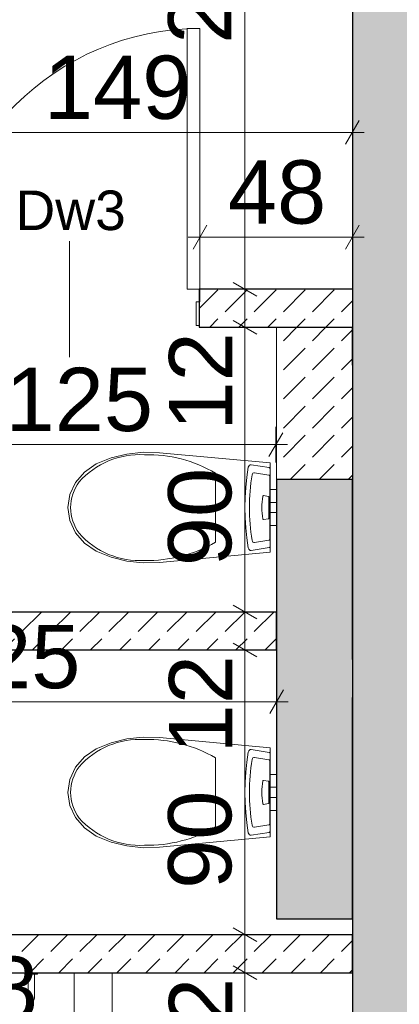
# Model space of a CAD drawing. Header units: centimetres. Extents: x -25572 to 23555, y -2435 to 15405.
# Tile 100 of 134: x 10424 to 10544, y 5039 to 5350. Entities that reach past the tile are written whole.
import ezdxf

# ---------------------------------------------------------------- set-up
doc = ezdxf.new("R2010")
doc.units = ezdxf.units.CM
doc.header["$MEASUREMENT"] = 0
for name, color, linetype, lineweight in [('Nowe_0_Nr_pióra__75', 6, 'Continuous', 15), ('Nowe_220-A Ściany_Nr_pióra__1', 7, 'Continuous', 13), ('Nowe_220-A Ściany_Nr_pióra__169', 7, 'Continuous', 5), ('Nowe_220-A Ściany_Nr_pióra__19', 255, 'Continuous', 0), ('Nowe_220-A Ściany_Nr_pióra__20', 1, 'Continuous', 13), ('Nowe_220-A Ściany_Nr_pióra__23', 7, 'Continuous', 15), ('Nowe_220-A Ściany_Nr_pióra__27', 7, 'Continuous', 25), ('Nowe_220-A Ściany_Nr_pióra__3', 7, 'Continuous', 13), ('Nowe_220-A Ściany_Nr_pióra__7', 7, 'Continuous', 13), ('Nowe_299-A Wymiary Opisy_Nr_pióra__161', 7, 'Continuous', 5), ('Nowe_299-A Wymiary Opisy_Nr_pióra__41', 7, 'Continuous', 15), ('Nowe_450-K Stropy_Nr_pióra__27', 7, 'Continuous', 25)]:
    doc.layers.add(name, color=color, linetype=linetype, lineweight=lineweight)
doc.layers.add('Nowe_220-A Ściany_Nr_pióra__45', color=7, linetype='Continuous', lineweight=15, true_color=0x40a5ff)
doc.layers.add('Nowe_299-A Wymiary Opisy', color=7, linetype='Continuous')
doc.styles.add('STYL_AUTOMATYCZNY_11', font='arial.ttf')
doc.styles.add('STYL_AUTOMATYCZNY_6', font='arial.ttf')
doc.dimstyles.new('STYL_AUTOMATYCZNY__1', dxfattribs={"dimtxt": 20, "dimasz": 5.7, "dimexe": 0.18, "dimexo": 0.0625, "dimgap": 0, "dimtad": 1, "dimtih": 1, "dimtoh": 1, "dimdec": 0, "dimzin": 0, "dimdsep": 46, "dimtxsty": 'STYL_AUTOMATYCZNY_11', "dimblk": 'ARROWHEAD_2', "dimblk1": 'ARROWHEAD_2', "dimblk2": 'ARROWHEAD_2', "dimcen": 0.09, "dimse1": 1, "dimse2": 1, "dimclrd": 7, "dimclre": 7, "dimclrt": 7, "dimadec": 1, "dimazin": 0, "dimtfac": 1, "dimtdec": 4, "dimtmove": 0, "dimatfit": 3, "dimfxl": 0, "dimtolj": 1, "dimtzin": 0, "dimarcsym": 0})
doc.dimstyles.new('STYL_AUTOMATYCZNY__2', dxfattribs={"dimtxt": 20, "dimasz": 5.7, "dimexe": 0.18, "dimexo": 0.0625, "dimgap": 0, "dimtad": 1, "dimdec": 0, "dimzin": 0, "dimdsep": 46, "dimtxsty": 'STYL_AUTOMATYCZNY_11', "dimblk": 'ARROWHEAD_2', "dimblk1": 'ARROWHEAD_2', "dimblk2": 'ARROWHEAD_2', "dimcen": 0.09, "dimse1": 1, "dimse2": 1, "dimclrd": 7, "dimclre": 7, "dimclrt": 7, "dimadec": 1, "dimazin": 0, "dimtfac": 1, "dimtdec": 4, "dimtmove": 0, "dimatfit": 3, "dimfxl": 0, "dimtolj": 1, "dimtzin": 0, "dimarcsym": 0})
doc.dimstyles.new('STYL_AUTOMATYCZNY__3', dxfattribs={"dimtxt": 20, "dimasz": 5.7, "dimexe": 0.18, "dimexo": 0.0625, "dimgap": 0, "dimtad": 1, "dimtih": 1, "dimtoh": 1, "dimdec": 0, "dimzin": 0, "dimdsep": 46, "dimtxsty": 'STYL_AUTOMATYCZNY_11', "dimblk": 'ARROWHEAD_2', "dimblk1": 'ARROWHEAD_2', "dimblk2": 'ARROWHEAD_2', "dimcen": 0.09, "dimse1": 1, "dimse2": 1, "dimclrd": 7, "dimclre": 7, "dimclrt": 7, "dimadec": 1, "dimazin": 0, "dimtfac": 1, "dimtdec": 4, "dimtmove": 2, "dimatfit": 3, "dimfxl": 0, "dimtolj": 1, "dimtzin": 0, "dimarcsym": 0})
pattern_1 = [(45, (0, 0), (-9.192388, 9.192388), [9.75, -3.25]), (45, (0, 9.192), (-9.192388, 9.192388), [9.75, -3.25])]

# ---------------------------------------------------------------- blocks, each defined once
blk = doc.blocks.new('*D32')
at = {"layer": 'Nowe_299-A Wymiary Opisy_Nr_pióra__161', "color": 7, "linetype": 'Continuous', "lineweight": 5}
for p, q in [((10381.54, 5138.52), (10377.21, 5131.02)), ((10379.38, 5129.15), (10379.38, 5140.4)), ((10502.59, 5131.02), (10506.92, 5138.52)), ((10504.76, 5129.15), (10504.76, 5140.4)), ((10379.38, 5134.77), (10504.76, 5134.77)), ((10504.76, 5134.77), (10508.43, 5134.77))]:
    blk.add_line(p, q, dxfattribs=at)
at = {"layer": 'Nowe_299-A Wymiary Opisy_Nr_pióra__41', "color": 7, "lineweight": 15, "insert": (10396.11, 5138.77), "char_height": 20, "attachment_point": 7, "style": 'STYL_AUTOMATYCZNY_11'}
blk.add_mtext('\\A1;{\\pql;\\fArial|b0|i0|c238|p0;\\W1.000000;125}', dxfattribs=at)
blk = doc.blocks.new('ARROWHEAD_2')
at = {"color": 0, "linetype": 'Continuous', "lineweight": 0}
for p, q in [((-0.378, -0.655), (0.378, 0.655)), ((0, 0), (-1, 0))]:
    blk.add_line(p, q, dxfattribs=at)
blk = doc.blocks.new('*D33')
at = {"layer": 'Nowe_299-A Wymiary Opisy_Nr_pióra__161', "color": 7, "linetype": 'Continuous', "lineweight": 5}
for p, q in [((10381.54, 5318.45), (10377.21, 5310.95)), ((10379.38, 5309.07), (10379.38, 5320.32)), ((10526.59, 5310.95), (10530.92, 5318.45)), ((10528.76, 5309.07), (10528.76, 5320.32)), ((10375.71, 5314.7), (10379.38, 5314.7)), ((10379.38, 5314.7), (10528.76, 5314.7)), ((10528.76, 5314.7), (10532.43, 5314.7))]:
    blk.add_line(p, q, dxfattribs=at)
at = {"layer": 'Nowe_299-A Wymiary Opisy_Nr_pióra__41', "color": 7, "lineweight": 15, "insert": (10431.19, 5318.7), "char_height": 20, "attachment_point": 7, "style": 'STYL_AUTOMATYCZNY_11'}
blk.add_mtext('\\A1;{\\pql;\\fArial|b0|i0|c238|p0;\\W1.000000;149}', dxfattribs=at)
blk = doc.blocks.new('*D34')
at = {"layer": 'Nowe_299-A Wymiary Opisy_Nr_pióra__161', "color": 7, "linetype": 'Continuous', "lineweight": 5}
for p, q in [((10379.38, 5210.43), (10379.38, 5221.68)), ((10504.53, 5210.43), (10504.53, 5221.68)), ((10381.54, 5219.8), (10377.21, 5212.3)), ((10502.36, 5212.3), (10506.69, 5219.8)), ((10375.71, 5216.05), (10379.38, 5216.05)), ((10379.38, 5216.05), (10504.53, 5216.05)), ((10504.53, 5216.05), (10508.2, 5216.05))]:
    blk.add_line(p, q, dxfattribs=at)
at = {"layer": 'Nowe_299-A Wymiary Opisy_Nr_pióra__41', "color": 7, "lineweight": 15, "insert": (10419.07, 5220.05), "char_height": 20, "attachment_point": 7, "style": 'STYL_AUTOMATYCZNY_11'}
blk.add_mtext('\\A1;{\\pql;\\fArial|b0|i0|c238|p0;\\W1.000000;125}', dxfattribs=at)
blk = doc.blocks.new('*D36')
at = {"layer": 'Nowe_299-A Wymiary Opisy_Nr_pióra__161', "color": 7, "linetype": 'Continuous', "lineweight": 5}
for p, q in [((10306.38, 5024.32), (10306.38, 5035.57)), ((10504.76, 5024.32), (10504.76, 5035.57)), ((10308.54, 5033.69), (10304.21, 5026.19)), ((10502.59, 5026.19), (10506.92, 5033.69)), ((10302.71, 5029.94), (10306.38, 5029.94)), ((10306.38, 5029.94), (10504.76, 5029.94)), ((10504.76, 5029.94), (10508.43, 5029.94))]:
    blk.add_line(p, q, dxfattribs=at)
at = {"layer": 'Nowe_299-A Wymiary Opisy_Nr_pióra__41', "color": 7, "lineweight": 15, "insert": (10382.69, 5033.94), "char_height": 20, "attachment_point": 7, "style": 'STYL_AUTOMATYCZNY_11'}
blk.add_mtext('\\A1;{\\pql;\\fArial|b0|i0|c238|p0;\\W1.000000;198}', dxfattribs=at)
blk = doc.blocks.new('*D37')
at = {"layer": 'Nowe_299-A Wymiary Opisy_Nr_pióra__161', "color": 7, "linetype": 'Continuous', "lineweight": 5}
for p, q in [((10490.99, 5051.3), (10498.49, 5046.97)), ((10500.36, 5049.14), (10489.11, 5049.14)), ((10494.74, 4891.14), (10494.74, 5049.14)), ((10490.99, 4893.3), (10498.49, 4888.97)), ((10500.36, 4891.14), (10489.11, 4891.14)), ((10494.74, 4887.47), (10494.74, 4891.14))]:
    blk.add_line(p, q, dxfattribs=at)
at = {"layer": 'Nowe_299-A Wymiary Opisy_Nr_pióra__41', "color": 7, "lineweight": 15, "char_height": 20, "attachment_point": 7, "rotation": 90, "style": 'STYL_AUTOMATYCZNY_11'}
for s, insert in [('\\A1;{\\pql;\\fArial|b0|i0|c238|p0;\\W1.000000;12}', (10490.74, 5016.46)), ('\\A1;{\\pql;\\fArial|b0|i0|c238|p0;\\W1.000000;158}', (10490.74, 4932))]:
    blk.add_mtext(s, dxfattribs=dict(at, insert=insert))
blk = doc.blocks.new('*D38')
at = {"layer": 'Nowe_299-A Wymiary Opisy_Nr_pióra__161', "color": 7, "linetype": 'Continuous', "lineweight": 5}
for p, q in [((10490.99, 5063.3), (10498.49, 5058.97)), ((10500.36, 5061.14), (10489.11, 5061.14)), ((10494.74, 5049.14), (10494.74, 5061.14)), ((10490.99, 5051.3), (10498.49, 5046.97)), ((10500.36, 5049.14), (10489.11, 5049.14))]:
    blk.add_line(p, q, dxfattribs=at)
blk = doc.blocks.new('*D39')
at = {"layer": 'Nowe_299-A Wymiary Opisy_Nr_pióra__161', "color": 7, "linetype": 'Continuous', "lineweight": 5}
for p, q in [((10490.99, 5153.3), (10498.49, 5148.97)), ((10500.36, 5151.14), (10489.11, 5151.14)), ((10494.74, 5061.14), (10494.74, 5151.14)), ((10490.99, 5063.3), (10498.49, 5058.97)), ((10500.36, 5061.14), (10489.11, 5061.14))]:
    blk.add_line(p, q, dxfattribs=at)
at = {"layer": 'Nowe_299-A Wymiary Opisy_Nr_pióra__41', "color": 7, "lineweight": 15, "char_height": 20, "attachment_point": 7, "rotation": 90, "style": 'STYL_AUTOMATYCZNY_11'}
for s, insert in [('\\A1;{\\pql;\\fArial|b0|i0|c238|p0;\\W1.000000;12}', (10490.74, 5118.46)), ('\\A1;{\\pql;\\fArial|b0|i0|c238|p0;\\W1.000000;90}', (10490.74, 5075.63))]:
    blk.add_mtext(s, dxfattribs=dict(at, insert=insert))
blk = doc.blocks.new('*D40')
at = {"layer": 'Nowe_299-A Wymiary Opisy_Nr_pióra__161', "color": 7, "linetype": 'Continuous', "lineweight": 5}
for p, q in [((10500.36, 5163.14), (10489.11, 5163.14)), ((10490.99, 5165.3), (10498.49, 5160.97)), ((10494.74, 5151.14), (10494.74, 5163.14)), ((10490.99, 5153.3), (10498.49, 5148.97)), ((10500.36, 5151.14), (10489.11, 5151.14))]:
    blk.add_line(p, q, dxfattribs=at)
blk = doc.blocks.new('*D41')
at = {"layer": 'Nowe_299-A Wymiary Opisy_Nr_pióra__161', "color": 7, "linetype": 'Continuous', "lineweight": 5}
for p, q in [((10500.36, 5253.14), (10489.11, 5253.14)), ((10490.99, 5255.3), (10498.49, 5250.97)), ((10494.74, 5163.14), (10494.74, 5253.14)), ((10500.36, 5163.14), (10489.11, 5163.14)), ((10490.99, 5165.3), (10498.49, 5160.97))]:
    blk.add_line(p, q, dxfattribs=at)
at = {"layer": 'Nowe_299-A Wymiary Opisy_Nr_pióra__41', "color": 7, "lineweight": 15, "char_height": 20, "attachment_point": 7, "rotation": 90, "style": 'STYL_AUTOMATYCZNY_11'}
for s, insert in [('\\A1;{\\pql;\\fArial|b0|i0|c238|p0;\\W1.000000;12}', (10490.74, 5220.46)), ('\\A1;{\\pql;\\fArial|b0|i0|c238|p0;\\W1.000000;90}', (10490.74, 5177.63))]:
    blk.add_mtext(s, dxfattribs=dict(at, insert=insert))
blk = doc.blocks.new('*D42')
at = {"layer": 'Nowe_299-A Wymiary Opisy_Nr_pióra__161', "color": 7, "linetype": 'Continuous', "lineweight": 5}
for p, q in [((10490.99, 5267.3), (10498.49, 5262.97)), ((10500.36, 5265.14), (10489.11, 5265.14)), ((10494.74, 5253.14), (10494.74, 5265.14)), ((10500.36, 5253.14), (10489.11, 5253.14)), ((10490.99, 5255.3), (10498.49, 5250.97))]:
    blk.add_line(p, q, dxfattribs=at)
blk = doc.blocks.new('*D43')
at = {"layer": 'Nowe_299-A Wymiary Opisy_Nr_pióra__161', "color": 7, "linetype": 'Continuous', "lineweight": 5}
for p, q in [((10498.49, 5463.97), (10490.99, 5468.3)), ((10494.74, 5466.14), (10494.74, 5469.81)), ((10500.36, 5466.14), (10489.11, 5466.14)), ((10494.74, 5265.14), (10494.74, 5466.14)), ((10490.99, 5267.3), (10498.49, 5262.97)), ((10500.36, 5265.14), (10489.11, 5265.14))]:
    blk.add_line(p, q, dxfattribs=at)
at = {"layer": 'Nowe_299-A Wymiary Opisy_Nr_pióra__41', "color": 7, "lineweight": 15, "insert": (10490.74, 5342.76), "char_height": 20, "attachment_point": 7, "rotation": 90, "style": 'STYL_AUTOMATYCZNY_11'}
blk.add_mtext('\\A1;{\\pql;\\fArial|b0|i0|c238|p0;\\W1.000000;201}', dxfattribs=at)
blk = doc.blocks.new('*D45')
at = {"layer": 'Nowe_299-A Wymiary Opisy_Nr_pióra__161', "color": 7, "linetype": 'Continuous', "lineweight": 5}
for p, q in [((10480.5, 5275.98), (10480.5, 5287.23)), ((10528.76, 5275.98), (10528.76, 5287.23)), ((10482.66, 5285.35), (10478.33, 5277.85)), ((10526.59, 5277.85), (10530.92, 5285.35)), ((10476.83, 5281.6), (10480.5, 5281.6)), ((10480.5, 5281.6), (10528.76, 5281.6)), ((10528.76, 5281.6), (10532.43, 5281.6))]:
    blk.add_line(p, q, dxfattribs=at)
at = {"layer": 'Nowe_299-A Wymiary Opisy_Nr_pióra__41', "color": 7, "lineweight": 15, "insert": (10489.37, 5285.6), "char_height": 20, "attachment_point": 7, "style": 'STYL_AUTOMATYCZNY_11'}
blk.add_mtext('\\A1;{\\pql;\\fArial|b0|i0|c238|p0;\\W1.000000;48}', dxfattribs=at)

msp = doc.modelspace()

# ---------------------------------------------------------------- hatches: boundary and pattern name
at = {"layer": 'Nowe_220-A Ściany_Nr_pióra__169', "linetype": 'Continuous', "lineweight": 5}
h = msp.add_hatch(dxfattribs=at)
h.set_pattern_fill('Beton', style=0, pattern_type=2)
h.set_pattern_definition(pattern_1)
h.paths.add_polyline_path([(10480.3, 5265.14), (10480.3, 5253.14), (10528.76, 5253.14), (10528.76, 5265.14)])
h = msp.add_hatch(dxfattribs=at)
h.set_pattern_fill('Beton', style=0, pattern_type=2)
h.set_pattern_definition(pattern_1)
h.paths.add_polyline_path([(10504.76, 5205.14), (10528.76, 5205.14), (10528.76, 5253.14), (10504.76, 5253.14)])
h = msp.add_hatch(dxfattribs=at)
h.set_pattern_fill('Beton', style=0, pattern_type=2)
h.set_pattern_definition(pattern_1)
h.paths.add_polyline_path([(10379.38, 5151.14), (10504.76, 5151.14), (10504.76, 5163.14), (10379.38, 5163.14)])
h = msp.add_hatch(dxfattribs=at)
h.set_pattern_fill('Beton', style=0, pattern_type=2)
h.set_pattern_definition(pattern_1)
h.paths.add_polyline_path([(10528.76, 5049.14), (10528.76, 5061.14), (10389.76, 5061.14), (10389.76, 5049.14)])
at = {"layer": 'Nowe_220-A Ściany_Nr_pióra__19', "linetype": 'Continuous', "lineweight": 0}
for points in [[(10528.76, 5455.14), (10528.76, 4891.14), (10568.76, 4891.14), (10568.76, 5455.14)], [(10528.76, 5066.14), (10528.76, 5205.14), (10504.76, 5205.14), (10504.76, 5066.14)]]:
    msp.add_hatch(color=255, dxfattribs=at).paths.add_polyline_path(points)

# ---------------------------------------------------------------- linework, layer by layer
at = {"layer": 'Nowe_0_Nr_pióra__75', "color": 6, "linetype": 'Continuous', "lineweight": 15}
for p, q in [((10485.46, 5196.14), (10485.46, 5207.03)), ((10502.28, 5206.44), (10497.78, 5207.17)), ((10502.65, 5186.25), (10502.65, 5206.03)), ((10502.22, 5199.67), (10500.67, 5199.92)), ((10502.76, 5201.84), (10502.76, 5200.17)), ((10502.76, 5201.84), (10504.76, 5201.84)), ((10502.76, 5200.17), (10502.76, 5197.74)), ((10504.76, 5201.84), (10504.76, 5200.17)), ((10504.76, 5200.17), (10504.76, 5197.74)), ((10502.34, 5192.77), (10502.34, 5199.5)), ((10502.76, 5197.74), (10502.76, 5197.27)), ((10502.76, 5197.74), (10504.76, 5197.74)), ((10502.76, 5197.27), (10502.76, 5196.14)), ((10504.76, 5197.74), (10504.76, 5197.27)), ((10504.76, 5197.27), (10504.76, 5196.14)), ((10485.46, 5185.24), (10485.46, 5196.14)), ((10502.76, 5196.14), (10502.76, 5195.01)), ((10502.76, 5195.01), (10502.76, 5194.54)), ((10502.76, 5194.54), (10504.76, 5194.54)), ((10502.76, 5194.54), (10502.76, 5192.11)), ((10504.76, 5196.14), (10504.76, 5195.01)), ((10504.76, 5195.01), (10504.76, 5194.54)), ((10504.76, 5194.54), (10504.76, 5192.11)), ((10500.67, 5192.35), (10502.22, 5192.6)), ((10502.76, 5192.11), (10502.76, 5190.44)), ((10504.76, 5192.11), (10504.76, 5190.44)), ((10502.76, 5190.44), (10504.76, 5190.44)), ((10497.78, 5185.11), (10502.28, 5185.83)), ((10485.46, 5106.14), (10485.46, 5117.03)), ((10502.28, 5116.44), (10497.78, 5117.17)), ((10502.65, 5096.25), (10502.65, 5116.03)), ((10502.22, 5109.67), (10500.67, 5109.92)), ((10502.76, 5111.84), (10502.76, 5110.17)), ((10502.76, 5111.84), (10504.76, 5111.84)), ((10502.76, 5110.17), (10502.76, 5107.74)), ((10504.76, 5111.84), (10504.76, 5110.17)), ((10504.76, 5110.17), (10504.76, 5107.74)), ((10502.34, 5102.77), (10502.34, 5109.5)), ((10502.76, 5107.74), (10502.76, 5107.27)), ((10502.76, 5107.74), (10504.76, 5107.74)), ((10502.76, 5107.27), (10502.76, 5106.14)), ((10504.76, 5107.74), (10504.76, 5107.27)), ((10504.76, 5107.27), (10504.76, 5106.14)), ((10485.46, 5095.24), (10485.46, 5106.14)), ((10502.76, 5106.14), (10502.76, 5105.01)), ((10502.76, 5105.01), (10502.76, 5104.54)), ((10502.76, 5104.54), (10504.76, 5104.54)), ((10502.76, 5104.54), (10502.76, 5102.11)), ((10504.76, 5106.14), (10504.76, 5105.01)), ((10504.76, 5105.01), (10504.76, 5104.54)), ((10504.76, 5104.54), (10504.76, 5102.11)), ((10500.67, 5102.35), (10502.22, 5102.6)), ((10502.76, 5102.11), (10502.76, 5100.44)), ((10502.76, 5100.44), (10504.76, 5100.44)), ((10504.76, 5102.11), (10504.76, 5100.44)), ((10497.78, 5095.11), (10502.28, 5095.83)), ((10428.16, 5048.64), (10426.16, 5048.64))]:
    msp.add_line(p, q, dxfattribs=at)
for points in [[(10457.42, 5213.08), (10452.44, 5211.84), (10447.75, 5209.94), (10444.03, 5207.38), (10441.18, 5204.07), (10439.38, 5200.24), (10438.76, 5196.14), (10439.38, 5192.03), (10441.18, 5188.2), (10444.03, 5184.9), (10447.75, 5182.34), (10452.44, 5180.44), (10457.42, 5179.2), (10462.55, 5178.65), (10467.72, 5178.8), (10502.76, 5182.04), (10502.76, 5210.24), (10467.72, 5213.47), (10462.55, 5213.63)], [(10495.36, 5205.72), (10495.03, 5202.54), (10494.83, 5199.34), (10494.76, 5196.14), (10494.83, 5192.93), (10495.03, 5189.74), (10495.36, 5186.56), (10495.82, 5183.4), (10495.94, 5183.05), (10496.16, 5182.77), (10496.45, 5182.62), (10496.77, 5182.6), (10502.39, 5183.5), (10502.54, 5183.55), (10502.65, 5183.67), (10502.73, 5183.82), (10502.76, 5183.99), (10502.76, 5208.28), (10502.73, 5208.46), (10502.65, 5208.61), (10502.54, 5208.72), (10502.39, 5208.78), (10496.77, 5209.68), (10496.45, 5209.66), (10496.16, 5209.5), (10495.94, 5209.23), (10495.82, 5208.88)], [(10457.42, 5123.08), (10452.44, 5121.84), (10447.75, 5119.94), (10444.03, 5117.38), (10441.18, 5114.07), (10439.38, 5110.24), (10438.76, 5106.14), (10439.38, 5102.03), (10441.18, 5098.2), (10444.03, 5094.9), (10447.75, 5092.34), (10452.44, 5090.44), (10457.42, 5089.2), (10462.55, 5088.65), (10467.72, 5088.8), (10502.76, 5092.04), (10502.76, 5120.24), (10467.72, 5123.47), (10462.55, 5123.63)], [(10495.36, 5115.72), (10495.03, 5112.54), (10494.83, 5109.34), (10494.76, 5106.14), (10494.83, 5102.93), (10495.03, 5099.74), (10495.36, 5096.56), (10495.82, 5093.4), (10495.94, 5093.05), (10496.16, 5092.77), (10496.45, 5092.62), (10496.77, 5092.6), (10502.39, 5093.5), (10502.54, 5093.55), (10502.65, 5093.67), (10502.73, 5093.82), (10502.76, 5093.99), (10502.76, 5118.28), (10502.73, 5118.46), (10502.65, 5118.61), (10502.54, 5118.72), (10502.39, 5118.78), (10496.77, 5119.68), (10496.45, 5119.66), (10496.16, 5119.5), (10495.94, 5119.23), (10495.82, 5118.88)], [(10440.76, 5032.84), (10440.76, 5049.14), (10452.76, 5049.14), (10452.76, 5032.84)]]:
    msp.add_lwpolyline(points, close=True, dxfattribs=at)
msp.add_lwpolyline([(10429.16, 5049.14), (10425.16, 5049.14), (10425.16, 5048.64), (10426.16, 5048.64), (10426.16, 5041.14, 1), (10428.16, 5041.14), (10428.16, 5048.64), (10429.16, 5048.64)], format="xyb", close=True, dxfattribs=at)
for centre, major_axis, ratio, start_param, end_param in [((10461.53, 5187.19), (25.71, 0), 0.999377, 1.515065, 2.415654), ((10463.97, 5170.33), (42.55, 0), 0.999377, 1.041392, 1.594412), ((10542.66, 5196.14), (0, 54.63), 0.851064, 1.379927, 1.761665), ((10497.67, 5206.4), (0, 0.78), 0.851064, 6.120269, 7.720389), ((10502.3, 5206.02), (0, 0.42), 0.851064, 4.725808, 6.311721), ((10453.48, 5196.06), (13.86, 0), 0.999377, 2.509088, 3.135732), ((10500.64, 5199.64), (0, 0.281), 0.851064, 6.141199, 7.506594), ((10516.27, 5196.14), (0, 18.98), 0.851064, 1.379922, 1.761671), ((10502.2, 5199.5), (0, 0.172), 0.851064, 4.712566, 6.147216), ((10453.48, 5196.22), (13.86, 0), 0.999377, 3.147454, 3.774097), ((10500.64, 5192.63), (0, 0.281), 0.851064, 1.918184, 3.283579), ((10502.2, 5192.77), (0, 0.172), 0.851064, 3.277562, 4.712212), ((10461.53, 5205.08), (25.71, 0), 0.999377, 3.867528, 4.768116), ((10463.97, 5221.95), (42.55, 0), 0.999377, 4.688771, 5.241791), ((10497.67, 5185.88), (0, 0.78), 0.851064, 1.704388, 3.304509), ((10502.3, 5186.25), (0, 0.42), 0.851064, 3.113056, 4.69897), ((10461.53, 5097.19), (25.71, 0), 0.999377, 1.515065, 2.415654), ((10463.97, 5080.33), (42.55, 0), 0.999377, 1.041392, 1.594412), ((10542.66, 5106.14), (0, 54.63), 0.851064, 1.379927, 1.761665), ((10497.67, 5116.4), (0, 0.78), 0.851064, 6.120269, 7.720389), ((10502.3, 5116.02), (0, 0.42), 0.851064, 4.725808, 6.311721), ((10453.48, 5106.06), (13.86, 0), 0.999377, 2.509088, 3.135732), ((10516.27, 5106.14), (0, 18.98), 0.851064, 1.379922, 1.761671), ((10500.64, 5109.64), (0, 0.281), 0.851064, 6.141199, 7.506594), ((10502.2, 5109.5), (0, 0.172), 0.851064, 4.712566, 6.147216), ((10453.48, 5106.22), (13.86, 0), 0.999377, 3.147454, 3.774097), ((10500.64, 5102.63), (0, 0.281), 0.851064, 1.918184, 3.283579), ((10502.2, 5102.77), (0, 0.172), 0.851064, 3.277562, 4.712212), ((10461.53, 5115.08), (25.71, 0), 0.999377, 3.867528, 4.768116), ((10463.97, 5131.95), (42.55, 0), 0.999377, 4.688771, 5.241791), ((10497.67, 5095.88), (0, 0.78), 0.851064, 1.704388, 3.304509), ((10502.3, 5096.25), (0, 0.42), 0.851064, 3.113056, 4.69897)]:
    msp.add_ellipse(centre, major_axis=major_axis, ratio=ratio, start_param=start_param, end_param=end_param, dxfattribs=at)
at = {"layer": 'Nowe_220-A Ściany_Nr_pióra__1', "color": 7, "linetype": 'Continuous', "lineweight": 13, "flags": 128}
msp.add_lwpolyline([(10504.76, 5205.14), (10528.76, 5205.14), (10528.76, 5253.14), (10504.76, 5253.14)], close=True, dxfattribs=at)
at = {"layer": 'Nowe_220-A Ściany_Nr_pióra__20', "color": 1, "linetype": 'Continuous', "lineweight": 13}
msp.add_line((10528.76, 5466.14), (10528.76, 4915.14), dxfattribs=at)
at = {"layer": 'Nowe_220-A Ściany_Nr_pióra__23', "color": 7, "linetype": 'Continuous', "lineweight": 15}
for p, q in [((10480.3, 5253.64), (10480.3, 5265.14)), ((10480.3, 5265.14), (10480.5, 5265.14)), ((10480.5, 5265.14), (10480.5, 5261.14)), ((10480.5, 5261.14), (10479.3, 5261.14)), ((10479.3, 5261.14), (10479.3, 5253.64)), ((10479.3, 5253.64), (10480.3, 5253.64))]:
    msp.add_line(p, q, dxfattribs=at)
at = {"layer": 'Nowe_220-A Ściany_Nr_pióra__27', "color": 7, "linetype": 'Continuous', "lineweight": 25}
for p, q in [((10480.3, 5265.14), (10480.3, 5253.64)), ((10480.3, 5265.14), (10480.3, 5253.64)), ((10480.3, 5265.14), (10480.3, 5253.64)), ((10480.3, 5253.64), (10480.3, 5253.14)), ((10480.3, 5253.64), (10480.3, 5253.14))]:
    msp.add_line(p, q, dxfattribs=at)
for points in [[(10528.76, 5466.14), (10528.76, 4915.14)], [(10528.76, 5265.14), (10480.3, 5265.14)], [(10480.3, 5253.14), (10528.76, 5253.14)], [(10528.76, 5241.14), (10528.76, 5253.14)], [(10504.76, 5205.14), (10504.76, 5066.14)], [(10528.76, 5148.14), (10528.76, 5205.14)], [(10504.76, 5163.14), (10379.38, 5163.14)], [(10504.76, 5151.14), (10504.76, 5163.14)], [(10389.76, 5151.14), (10504.76, 5151.14)], [(10528.76, 5066.14), (10528.76, 5136.14)], [(10528.76, 5061.14), (10389.76, 5061.14)], [(10528.76, 5049.14), (10528.76, 5061.14)], [(10389.76, 5049.14), (10528.76, 5049.14)]]:
    msp.add_lwpolyline(points, dxfattribs=at)
at = {"layer": 'Nowe_220-A Ściany_Nr_pióra__3', "color": 7, "linetype": 'Continuous', "lineweight": 13}
for p, q in [((10476.5, 5265.14), (10476.5, 5347.54)), ((10476.5, 5347.54), (10480.5, 5347.54)), ((10480.5, 5347.54), (10480.5, 5265.14)), ((10480.5, 5265.14), (10476.5, 5265.14))]:
    msp.add_line(p, q, dxfattribs=at)
msp.add_arc((10480.5, 5265.14), 82.4, 90, 180, dxfattribs=at)
at = {"layer": 'Nowe_220-A Ściany_Nr_pióra__45', "color": 161, "linetype": 'Continuous', "lineweight": 15, "true_color": 0x40a5ff}
msp.add_line((10439.3, 5280.32), (10439.3, 5243.68), dxfattribs=at)
at = {"layer": 'Nowe_450-K Stropy_Nr_pióra__27', "color": 7, "linetype": 'Continuous', "lineweight": 25, "flags": 128}
for points in [[(10504.76, 5205.14), (10528.76, 5205.14)], [(10504.76, 5066.14), (10528.76, 5066.14)]]:
    msp.add_lwpolyline(points, dxfattribs=at)

# ---------------------------------------------------------------- texts
at = {"layer": 'Nowe_220-A Ściany_Nr_pióra__7', "color": 7, "linetype": 'Continuous', "lineweight": 13, "char_height": 12.5, "attachment_point": 7, "style": 'STYL_AUTOMATYCZNY_6'}
for s, insert in [('\\A1;{\\pql;\\pt0;\\fArial|b0|i0|c238|p0;\\W1.000000;Dw3\\fArial|b0|i0|c238|p0;\\W1.000000;\\fArial|b0|i0|c238|p0;\\W1.000000;\\fArial|b0|i0|c238|p0;\\W1.000000;}', (10422.15, 5283.67)), ('\\A1;{\\pql;\\pt0;\\fArial|b0|i0|c238|p0;\\W1.000000;200\\fArial|b0|i0|c238|p0;\\W1.000000;\\A1{\\H.66x;\\S^  ;}\\fArial|b0|i0|c238|p0;\\W1.000000;\\fArial|b0|i0|c238|p0;\\W1.000000;}', (10367.76, 5091.18))]:
    msp.add_mtext(s, dxfattribs=dict(at, insert=insert))

# ---------------------------------------------------------------- dimensions: what is measured, and where the dimension line sits
at = {"layer": 'Nowe_299-A Wymiary Opisy', "color": 7, "linetype": 'Continuous', "lineweight": 5}
for base, p1, p2, picture, middle in [((10494.74, 5466.14), (10528.76, 5265.14), (10528.76, 5466.14), '*D43', (10480.74, 5365.59)), ((10494.74, 5265.14), (10528.76, 5253.14), (10528.76, 5265.14), '*D42', (10480.74, 5235.68)), ((10494.74, 5253.14), (10504.76, 5163.14), (10528.76, 5253.14), '*D41', (10480.74, 5192.85)), ((10494.74, 5163.14), (10504.76, 5151.14), (10504.76, 5163.14), '*D40', (10480.74, 5133.68)), ((10494.74, 5151.14), (10528.76, 5061.14), (10504.76, 5151.14), '*D39', (10480.74, 5090.85)), ((10494.74, 5061.14), (10528.76, 5049.14), (10528.76, 5061.14), '*D38', (10480.74, 5031.68)), ((10494.74, 5049.14), (10528.76, 4891.14), (10528.76, 5049.14), '*D37', (10480.74, 4954.83))]:
    dim = msp.add_linear_dim(base=base, p1=p1, p2=p2, angle=90, dimstyle='STYL_AUTOMATYCZNY__2', dxfattribs=at)
    dim.commit()
    dim.dimension.update_dxf_attribs({"geometry": picture, "text_midpoint": middle, "dimtype": 160, "text_rotation": 90})
for base, p1, p2, dimstyle, picture, middle in [((10528.76, 5314.7), (10379.38, 2176.34), (10528.76, 2258.34), 'STYL_AUTOMATYCZNY__1', '*D33', (10454.02, 5328.7)), ((10528.76, 5281.6), (10480.5, 5265.14), (10528.76, 5265.14), 'STYL_AUTOMATYCZNY__1', '*D45', (10504.6, 5295.6)), ((10504.53, 5216.05), (10379.38, 2045.34), (10504.53, 2045.34), 'STYL_AUTOMATYCZNY__1', '*D34', (10441.9, 5230.05)), ((10504.76, 5134.77), (10379.38, 1955.34), (10504.76, 1943.34), 'STYL_AUTOMATYCZNY__3', '*D32', (10418.94, 5148.77)), ((10504.76, 5029.94), (10306.38, 1841.84), (10504.76, 1841.34), 'STYL_AUTOMATYCZNY__1', '*D36', (10405.52, 5043.94))]:
    dim = msp.add_linear_dim(base=base, p1=p1, p2=p2, dimstyle=dimstyle, dxfattribs=at)
    dim.commit()
    dim.dimension.update_dxf_attribs({"geometry": picture, "text_midpoint": middle, "dimtype": 160})

doc.saveas('drawing.dxf')
